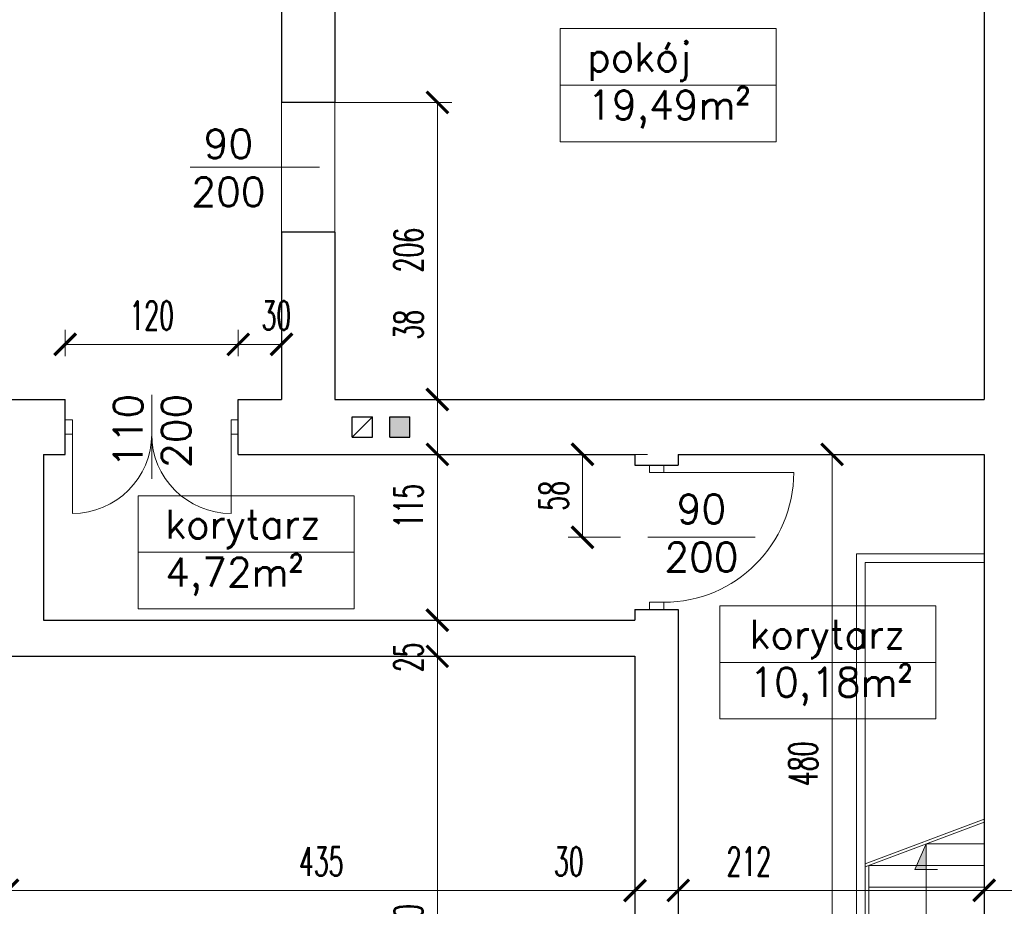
# Model space of a CAD drawing. Header units: millimetres. Extents: x 33311 to 435617, y -160714 to 185563.
# Tile 36 of 70: x 314430 to 321255, y -54089 to -47943. Entities that reach past the tile are written whole.
import ezdxf

# ---------------------------------------------------------------- set-up
doc = ezdxf.new("R2010")
doc.units = ezdxf.units.MM
doc.header["$MEASUREMENT"] = 0
doc.linetypes.add('ACAD_ISO02W100', pattern=[381, 304.8, -76.2])
doc.layers.get('Defpoints').update_dxf_attribs({"lineweight": 0})
for name, color, linetype, lineweight in [('[ 02przekrój istn', 42, 'Continuous', 30), ('[ 12stolarka istn', 211, 'Continuous', 13), ('[ 21kreskowanie', 9, 'Continuous', 13), ('[ 22wymiarowanie', 8, 'Continuous', 13), ('[ 23kota odnośnik', 1, 'Continuous', 13), ('[ 24ramka cienka', 1, 'Continuous', 13), ('[ 25ramka gruba', 4, 'Continuous', 30), ('[opisy2', 4, 'Continuous', 13), ('przerywana', 4, 'ACAD_ISO02W100', 13)]:
    doc.layers.add(name, color=color, linetype=linetype, lineweight=lineweight)
doc.styles.add('1.100', font='simplex.shx', dxfattribs={"height": 200})
doc.styles.add('99.2', font='simplex.shx', dxfattribs={"width": 0.6, "height": 200})
doc.dimstyles.new('100cm', dxfattribs={"dimtxt": 200, "dimasz": 150, "dimexe": 100, "dimexo": 300, "dimgap": 100, "dimtad": 1, "dimdec": 0, "dimlfac": 0.1, "dimzin": 11, "dimtxsty": '99.2', "dimblk": 'ARCHTICK', "dimcen": 1.5, "dimclrd": 256, "dimclre": 256, "dimclrt": 4, "dimadec": 0, "dimazin": 0, "dimtfac": 0.75, "dimtdec": 0, "dimtix": 1, "dimtmove": 2, "dimatfit": 3, "dimfxl": 1, "dimtolj": 1, "dimtzin": 11, "dimlwd": -1, "dimlwe": -1, "dimarcsym": 0})

# ---------------------------------------------------------------- blocks, each defined once
blk = doc.blocks.new('_ArchTick')
at = {"color": 0, "linetype": 'ByBlock', "const_width": 0.15, "flags": 128}
blk.add_lwpolyline([(-0.5, -0.5), (0.5, 0.5)], dxfattribs=at)
blk = doc.blocks.new('*D277')
at = {"layer": '[ 22wymiarowanie', "transparency": 16777216}
for p, q in [((316244.5, -50013.4), (316244.5, -50093.8)), ((315944.5, -50275.9), (315944.5, -50093.8)), ((316244.5, -50193.8), (315944.5, -50193.8))]:
    blk.add_line(p, q, dxfattribs=at)
at = {"layer": 'Defpoints', "color": 0, "transparency": 16777216}
for p in [(315944.5, -50193.8), (316244.5, -50313.4), (315944.5, -50575.9)]:
    blk.add_point(p, dxfattribs=at)
at = {"layer": '[ 22wymiarowanie', "transparency": 16777216, "xscale": 150, "yscale": 150, "zscale": 150, "rotation": 180}
blk.add_blockref('_ArchTick', (315944.5, -50193.8), dxfattribs=at)
at = {"layer": '[ 22wymiarowanie', "transparency": 16777216, "xscale": 150, "yscale": 150, "zscale": 150}
blk.add_blockref('_ArchTick', (316244.5, -50193.8), dxfattribs=at)
at = {"layer": '[ 22wymiarowanie', "color": 4, "transparency": 16777216, "insert": (316208.7, -49993.8), "char_height": 200, "attachment_point": 5, "style": '99.2'}
blk.add_mtext('\\A1;\\H1x;\\W0.6;30', dxfattribs=at)
blk = doc.blocks.new('*D278')
at = {"layer": '[ 22wymiarowanie', "transparency": 16777216}
for p, q in [((314744.5, -50275.9), (314744.5, -50093.8)), ((315944.5, -50275.9), (315944.5, -50093.8)), ((315944.5, -50193.8), (314744.5, -50193.8))]:
    blk.add_line(p, q, dxfattribs=at)
at = {"layer": 'Defpoints', "color": 0, "transparency": 16777216}
for p in [(314744.5, -50193.8), (314744.5, -50575.9), (315944.5, -50575.9)]:
    blk.add_point(p, dxfattribs=at)
at = {"layer": '[ 22wymiarowanie', "transparency": 16777216, "xscale": 150, "yscale": 150, "zscale": 150, "rotation": 180}
blk.add_blockref('_ArchTick', (314744.5, -50193.8), dxfattribs=at)
at = {"layer": '[ 22wymiarowanie', "transparency": 16777216, "xscale": 150, "yscale": 150, "zscale": 150}
blk.add_blockref('_ArchTick', (315944.5, -50193.8), dxfattribs=at)
at = {"layer": '[ 22wymiarowanie', "color": 4, "transparency": 16777216, "insert": (315344.5, -49993.8), "char_height": 200, "attachment_point": 5, "style": '99.2'}
blk.add_mtext('\\A1;\\H1x;\\W0.6;120', dxfattribs=at)
blk = doc.blocks.new('*D279')
at = {"layer": '[ 22wymiarowanie', "transparency": 16777216}
for p, q in [((316555.1, -48515.9), (317424.6, -48515.9)), ((317324.6, -50575.9), (317324.6, -48515.9)), ((316825.1, -50575.9), (317424.6, -50575.9))]:
    blk.add_line(p, q, dxfattribs=at)
at = {"layer": 'Defpoints', "color": 0, "transparency": 16777216}
for p in [(316255.1, -48515.9), (317324.6, -48515.9), (316525.1, -50575.9)]:
    blk.add_point(p, dxfattribs=at)
at = {"layer": '[ 22wymiarowanie', "transparency": 16777216, "xscale": 150, "yscale": 150, "zscale": 150}
for p, rotation in [((317324.6, -48515.9), 90), ((317324.6, -50575.9), 270)]:
    blk.add_blockref('_ArchTick', p, dxfattribs=dict(at, rotation=rotation))
at = {"layer": '[ 22wymiarowanie', "color": 4, "transparency": 16777216, "insert": (317124.6, -49540.2), "char_height": 200, "attachment_point": 5, "rotation": 90, "style": '99.2'}
blk.add_mtext('\\A1;\\H1x;\\W0.6;206', dxfattribs=at)
blk = doc.blocks.new('*D285')
at = {"layer": '[ 22wymiarowanie', "transparency": 16777216}
for p, q in [((318780.8, -50955.9), (318231.4, -50955.9)), ((318331.4, -50955.9), (318331.4, -51530.9)), ((318594.6, -51530.9), (318231.4, -51530.9))]:
    blk.add_line(p, q, dxfattribs=at)
at = {"layer": 'Defpoints', "color": 0, "transparency": 16777216}
for p in [(319080.8, -50955.9), (318331.4, -51530.9), (318894.6, -51530.9)]:
    blk.add_point(p, dxfattribs=at)
at = {"layer": '[ 22wymiarowanie', "transparency": 16777216, "xscale": 150, "yscale": 150, "zscale": 150}
for p, rotation in [((318331.4, -50955.9), 90), ((318331.4, -51530.9), 270)]:
    blk.add_blockref('_ArchTick', p, dxfattribs=dict(at, rotation=rotation))
at = {"layer": '[ 22wymiarowanie', "color": 4, "transparency": 16777216, "insert": (318131.4, -51243.4), "char_height": 200, "attachment_point": 5, "rotation": 90, "style": '99.2'}
blk.add_mtext('\\A1;\\H1x;\\W0.6;58', dxfattribs=at)
blk = doc.blocks.new('*D286')
at = {"layer": '[ 22wymiarowanie', "transparency": 16777216}
for p, q in [((317324.6, -50955.9), (317324.6, -52105.9)), ((317445.1, -50955.9), (317424.6, -50955.9)), ((317445.1, -52105.9), (317424.6, -52105.9))]:
    blk.add_line(p, q, dxfattribs=at)
at = {"layer": 'Defpoints', "color": 0, "transparency": 16777216}
for p in [(317145.1, -50955.9), (317145.1, -52105.9), (317324.6, -52105.9)]:
    blk.add_point(p, dxfattribs=at)
at = {"layer": '[ 22wymiarowanie', "transparency": 16777216, "xscale": 150, "yscale": 150, "zscale": 150}
for p, rotation in [((317324.6, -50955.9), 90), ((317324.6, -52105.9), 270)]:
    blk.add_blockref('_ArchTick', p, dxfattribs=dict(at, rotation=rotation))
at = {"layer": '[ 22wymiarowanie', "color": 4, "transparency": 16777216, "insert": (317124.6, -51314.7), "char_height": 200, "attachment_point": 5, "rotation": 90, "style": '99.2'}
blk.add_mtext('\\A1;\\H1x;\\W0.6;115', dxfattribs=at)
blk = doc.blocks.new('*D287')
at = {"layer": '[ 22wymiarowanie', "transparency": 16777216}
for p, q in [((317324.6, -50575.9), (317324.6, -50425.9)), ((316926.4, -50575.9), (317424.6, -50575.9)), ((317324.6, -50575.9), (317324.6, -50955.9)), ((316472.2, -50955.9), (317424.6, -50955.9)), ((317324.6, -50955.9), (317324.6, -51105.9))]:
    blk.add_line(p, q, dxfattribs=at)
at = {"layer": 'Defpoints', "color": 0, "transparency": 16777216}
for p in [(316626.4, -50575.9), (316172.2, -50955.9), (317324.6, -50955.9)]:
    blk.add_point(p, dxfattribs=at)
at = {"layer": '[ 22wymiarowanie', "transparency": 16777216, "xscale": 150, "yscale": 150, "zscale": 150}
for p, rotation in [((317324.6, -50575.9), 270), ((317324.6, -50955.9), 90)]:
    blk.add_blockref('_ArchTick', p, dxfattribs=dict(at, rotation=rotation))
at = {"layer": '[ 22wymiarowanie', "color": 4, "transparency": 16777216, "insert": (317124.6, -50058.1), "char_height": 200, "attachment_point": 5, "rotation": 90, "style": '99.2'}
blk.add_mtext('\\A1;\\H1x;\\W0.6;38', dxfattribs=at)
blk = doc.blocks.new('*D288')
at = {"layer": '[ 22wymiarowanie', "transparency": 16777216}
for p, q in [((317324.6, -52105.9), (317324.6, -51955.9)), ((317324.6, -52105.9), (317324.6, -52355.9)), ((317445.1, -52105.9), (317424.6, -52105.9)), ((317948.1, -52355.9), (317224.6, -52355.9)), ((317324.6, -52355.9), (317324.6, -52505.9))]:
    blk.add_line(p, q, dxfattribs=at)
at = {"layer": 'Defpoints', "color": 0, "transparency": 16777216}
for p in [(317145.1, -52105.9), (317324.6, -52355.9), (318248.1, -52355.9)]:
    blk.add_point(p, dxfattribs=at)
at = {"layer": '[ 22wymiarowanie', "transparency": 16777216, "xscale": 150, "yscale": 150, "zscale": 150}
for p, rotation in [((317324.6, -52105.9), 270), ((317324.6, -52355.9), 90)]:
    blk.add_blockref('_ArchTick', p, dxfattribs=dict(at, rotation=rotation))
at = {"layer": '[ 22wymiarowanie', "color": 4, "transparency": 16777216, "insert": (317124.6, -52362.6), "char_height": 200, "attachment_point": 5, "rotation": 90, "style": '99.2'}
blk.add_mtext('\\A1;\\H1x;\\W0.6;25', dxfattribs=at)
blk = doc.blocks.new('*D289')
at = {"layer": '[ 22wymiarowanie', "transparency": 16777216}
for p, q in [((317948.1, -52355.9), (317224.6, -52355.9)), ((317324.6, -52355.9), (317324.6, -55755.9)), ((317620.1, -55755.9), (317224.6, -55755.9))]:
    blk.add_line(p, q, dxfattribs=at)
at = {"layer": 'Defpoints', "color": 0, "transparency": 16777216}
for p in [(318248.1, -52355.9), (317324.6, -55755.9), (317920.1, -55755.9)]:
    blk.add_point(p, dxfattribs=at)
at = {"layer": '[ 22wymiarowanie', "transparency": 16777216, "xscale": 150, "yscale": 150, "zscale": 150}
for p, rotation in [((317324.6, -52355.9), 90), ((317324.6, -55755.9), 270)]:
    blk.add_blockref('_ArchTick', p, dxfattribs=dict(at, rotation=rotation))
at = {"layer": '[ 22wymiarowanie', "color": 4, "transparency": 16777216, "insert": (317124.6, -54227.8), "char_height": 200, "attachment_point": 5, "rotation": 90, "style": '99.2'}
blk.add_mtext('\\A1;\\H1x;\\W0.6;340', dxfattribs=at)
blk = doc.blocks.new('*D291')
at = {"layer": '[ 22wymiarowanie', "transparency": 16777216}
for p, q in [((314344.5, -52067), (314344.5, -54078.4)), ((318694.5, -53451.4), (318694.5, -54078.4)), ((314344.5, -53978.4), (318694.5, -53978.4))]:
    blk.add_line(p, q, dxfattribs=at)
at = {"layer": 'Defpoints', "color": 0, "transparency": 16777216}
for p in [(314344.5, -51767), (318694.5, -53151.4), (318694.5, -53978.4)]:
    blk.add_point(p, dxfattribs=at)
at = {"layer": '[ 22wymiarowanie', "transparency": 16777216, "xscale": 150, "yscale": 150, "zscale": 150, "rotation": 180}
blk.add_blockref('_ArchTick', (314344.5, -53978.4), dxfattribs=at)
at = {"layer": '[ 22wymiarowanie', "transparency": 16777216, "xscale": 150, "yscale": 150, "zscale": 150}
blk.add_blockref('_ArchTick', (318694.5, -53978.4), dxfattribs=at)
at = {"layer": '[ 22wymiarowanie', "color": 4, "transparency": 16777216, "insert": (316519.5, -53778.4), "char_height": 200, "attachment_point": 5, "style": '99.2'}
blk.add_mtext('\\A1;\\H1x;\\W0.6;435', dxfattribs=at)
blk = doc.blocks.new('*D292')
at = {"layer": '[ 22wymiarowanie', "transparency": 16777216}
for p, q in [((318994.5, -53348), (318994.5, -54078.4)), ((318694.5, -53451.4), (318694.5, -54078.4)), ((318694.5, -53978.4), (318544.5, -53978.4)), ((318694.5, -53978.4), (318994.5, -53978.4)), ((318994.5, -53978.4), (319144.5, -53978.4))]:
    blk.add_line(p, q, dxfattribs=at)
at = {"layer": 'Defpoints', "color": 0, "transparency": 16777216}
for p in [(318994.5, -53048), (318694.5, -53151.4), (318994.5, -53978.4)]:
    blk.add_point(p, dxfattribs=at)
at = {"layer": '[ 22wymiarowanie', "transparency": 16777216, "xscale": 150, "yscale": 150, "zscale": 150}
blk.add_blockref('_ArchTick', (318694.5, -53978.4), dxfattribs=at)
at = {"layer": '[ 22wymiarowanie', "transparency": 16777216, "xscale": 150, "yscale": 150, "zscale": 150, "rotation": 180}
blk.add_blockref('_ArchTick', (318994.5, -53978.4), dxfattribs=at)
at = {"layer": '[ 22wymiarowanie', "color": 4, "transparency": 16777216, "insert": (318235.6, -53778.4), "char_height": 200, "attachment_point": 5, "style": '99.2'}
blk.add_mtext('\\A1;\\H1x;\\W0.6;30', dxfattribs=at)
blk = doc.blocks.new('*D293')
at = {"layer": '[ 22wymiarowanie', "transparency": 16777216}
for p, q in [((321114.5, -52645.1), (321114.5, -54078.4)), ((318994.5, -53348), (318994.5, -54078.4)), ((318994.5, -53978.4), (321114.5, -53978.4))]:
    blk.add_line(p, q, dxfattribs=at)
at = {"layer": 'Defpoints', "color": 0, "transparency": 16777216}
for p in [(321114.5, -52345.1), (318994.5, -53048), (321114.5, -53978.4)]:
    blk.add_point(p, dxfattribs=at)
at = {"layer": '[ 22wymiarowanie', "transparency": 16777216, "xscale": 150, "yscale": 150, "zscale": 150, "rotation": 180}
blk.add_blockref('_ArchTick', (318994.5, -53978.4), dxfattribs=at)
at = {"layer": '[ 22wymiarowanie', "transparency": 16777216, "xscale": 150, "yscale": 150, "zscale": 150}
blk.add_blockref('_ArchTick', (321114.5, -53978.4), dxfattribs=at)
at = {"layer": '[ 22wymiarowanie', "color": 4, "transparency": 16777216, "insert": (319484.1, -53778.4), "char_height": 200, "attachment_point": 5, "style": '99.2'}
blk.add_mtext('\\A1;\\H1x;\\W0.6;212', dxfattribs=at)
blk = doc.blocks.new('*D294')
at = {"layer": '[ 22wymiarowanie', "transparency": 16777216}
for p, q in [((321114.5, -52645.1), (321114.5, -54078.4)), ((321394.5, -53015.9), (321394.5, -54078.4)), ((321114.5, -53978.4), (320964.5, -53978.4)), ((321114.5, -53978.4), (321394.5, -53978.4)), ((321394.5, -53978.4), (321544.5, -53978.4))]:
    blk.add_line(p, q, dxfattribs=at)
at = {"layer": 'Defpoints', "color": 0, "transparency": 16777216}
for p in [(321114.5, -52345.1), (321394.5, -52715.9), (321394.5, -53978.4)]:
    blk.add_point(p, dxfattribs=at)
at = {"layer": '[ 22wymiarowanie', "transparency": 16777216, "xscale": 150, "yscale": 150, "zscale": 150}
blk.add_blockref('_ArchTick', (321114.5, -53978.4), dxfattribs=at)
at = {"layer": '[ 22wymiarowanie', "transparency": 16777216, "xscale": 150, "yscale": 150, "zscale": 150, "rotation": 180}
blk.add_blockref('_ArchTick', (321394.5, -53978.4), dxfattribs=at)
at = {"layer": '[ 22wymiarowanie', "color": 4, "transparency": 16777216, "insert": (321501.2, -53778.4), "char_height": 200, "attachment_point": 5, "style": '99.2'}
blk.add_mtext('\\A1;\\H1x;\\W0.6;28', dxfattribs=at)
blk = doc.blocks.new('*D300')
at = {"layer": '[ 22wymiarowanie', "transparency": 16777216}
for p, q in [((320185.7, -50955.9), (319960.2, -50955.9)), ((320060.2, -50955.9), (320060.2, -55755.9)), ((320185.7, -55755.9), (319960.2, -55755.9))]:
    blk.add_line(p, q, dxfattribs=at)
at = {"layer": 'Defpoints', "color": 0, "transparency": 16777216}
for p in [(320485.7, -50955.9), (320060.2, -55755.9), (320485.7, -55755.9)]:
    blk.add_point(p, dxfattribs=at)
at = {"layer": '[ 22wymiarowanie', "transparency": 16777216, "xscale": 150, "yscale": 150, "zscale": 150}
for p, rotation in [((320060.2, -50955.9), 90), ((320060.2, -55755.9), 270)]:
    blk.add_blockref('_ArchTick', p, dxfattribs=dict(at, rotation=rotation))
at = {"layer": '[ 22wymiarowanie', "color": 4, "transparency": 16777216, "insert": (319860.2, -53101.2), "char_height": 200, "attachment_point": 5, "rotation": 90, "style": '99.2'}
blk.add_mtext('\\A1;\\H1x;\\W0.6;480', dxfattribs=at)
blk = doc.blocks.new('*D831')
at = {"layer": '[ 22wymiarowanie', "transparency": 16777216}
for p, q in [((316244.5, -46803.8), (316244.5, -47881.7)), ((311214.5, -49503.3), (311214.5, -47681.7)), ((311214.5, -47781.7), (316244.5, -47781.7))]:
    blk.add_line(p, q, dxfattribs=at)
at = {"layer": 'Defpoints', "color": 0, "transparency": 16777216}
for p in [(316244.5, -46503.8), (316244.5, -47781.7), (311214.5, -49803.3)]:
    blk.add_point(p, dxfattribs=at)
at = {"layer": '[ 22wymiarowanie', "transparency": 16777216, "xscale": 150, "yscale": 150, "zscale": 150, "rotation": 180}
blk.add_blockref('_ArchTick', (311214.5, -47781.7), dxfattribs=at)
at = {"layer": '[ 22wymiarowanie', "transparency": 16777216, "xscale": 150, "yscale": 150, "zscale": 150}
blk.add_blockref('_ArchTick', (316244.5, -47781.7), dxfattribs=at)
at = {"layer": '[ 22wymiarowanie', "color": 4, "transparency": 16777216, "insert": (313729.5, -47581.7), "char_height": 200, "attachment_point": 5, "style": '99.2'}
blk.add_mtext('\\A1;\\H1x;\\W0.6;503', dxfattribs=at)

msp = doc.modelspace()

# ---------------------------------------------------------------- hatches: boundary and pattern name
at = {"layer": '[ 21kreskowanie'}
h = msp.add_hatch(dxfattribs=at)
h.set_pattern_fill('HATCH', color=256, style=0, pattern_type=2)
h.set_pattern_definition([])
h.paths.add_polyline_path([(315284.54, -46031.67), (316934.54, -46028.44), (316934.54, -46245.92), (316614.54, -46245.92), (316614.54, -48515.92), (316244.54, -48515.92), (316244.54, -46245.92), (315284.54, -46245.92)], flags=17)
h = msp.add_hatch(dxfattribs=at)
h.set_pattern_fill('HATCH', color=256, style=0, pattern_type=2)
h.set_pattern_definition([])
h.paths.add_polyline_path([(321384.06, -47701.7), (321394.54, -47701.7), (321394.54, -51605.92), (323364.54, -51605.92), (323364.54, -51855.92), (321394.54, -51855.92), (321394.54, -53658.37), (321384.06, -53658.37), (321384.06, -53898.37), (321394.54, -53898.37), (321394.54, -56225.92), (320294.54, -56225.92), (320294.54, -55755.92), (321114.54, -55755.92), (321114.54, -50955.92), (318994.54, -50955.92), (318994.54, -51030.92), (318694.54, -51030.92), (318694.54, -50955.92), (315944.54, -50955.92), (315944.54, -50575.92), (316244.54, -50575.92), (316244.54, -50113.85), (316325.8, -50113.85), (316325.8, -49873.85), (316244.54, -49873.85), (316244.54, -49415.92), (316614.54, -49415.92), (316614.54, -50575.92), (321114.54, -50575.92), (321114.54, -46245.92), (320414.54, -46245.92), (320414.54, -46021.62), (321584.54, -46019.32), (321584.54, -46245.92), (321394.54, -46245.92), (321394.54, -47461.7), (321384.06, -47461.7)], flags=9)
h.paths.add_polyline_path([(316734.54, -50695.92), (316734.54, -50835.92), (316874.54, -50835.92), (316874.54, -50695.92)])
h.paths.add_polyline_path([(317134.54, -50835.92), (317134.54, -50695.92), (316994.54, -50695.92), (316994.54, -50835.92)])
h = msp.add_hatch(dxfattribs=at)
h.set_pattern_fill('HATCH', color=256, style=0, pattern_type=2)
h.set_pattern_definition([])
h.paths.add_polyline_path([(317004.58, -52245.45), (317004.58, -52355.92), (314344.54, -52355.92), (314344.54, -50955.92), (311214.54, -50955.92), (311214.54, -51405.92), (310976.77, -51405.92), (310984.03, -49705.92), (311214.54, -49705.92), (311214.54, -50575.92), (314744.54, -50575.92), (314744.54, -50955.92), (314594.54, -50955.92), (314594.54, -52105.92), (318694.54, -52105.92), (318694.54, -52030.92), (318994.54, -52030.92), (318994.54, -56455.92), (318494.54, -56455.92), (318494.54, -56225.92), (317494.54, -56225.92), (317494.54, -55755.92), (318694.54, -55755.92), (318694.54, -52355.92), (317244.58, -52355.92), (317244.58, -52245.45)], flags=9)
at = {"layer": '[ 21kreskowanie', "linetype": 'Continuous'}
msp.add_hatch(color=256, dxfattribs=at).paths.add_polyline_path([(317134.54, -50695.92), (316994.54, -50695.92), (316994.54, -50835.92), (317134.54, -50835.92)], flags=17)
msp.add_hatch(color=256, dxfattribs=at).paths.add_polyline_path([(320713.88, -53832.67), (320713.88, -53655.92), (320635.32, -53832.67)])

# ---------------------------------------------------------------- linework, layer by layer
at = {"layer": '[ 02przekrój istn'}
for p, q in [((316244.54, -46245.92), (316244.54, -48515.92)), ((316614.54, -46245.92), (316614.54, -48515.92)), ((321114.54, -46245.92), (321114.54, -50575.92)), ((316614.54, -48515.92), (316244.54, -48515.92)), ((316244.54, -49415.92), (316244.54, -50575.92)), ((316614.54, -49415.92), (316244.54, -49415.92)), ((316614.54, -49415.92), (316614.54, -50575.92)), ((311214.54, -50575.92), (314744.54, -50575.92)), ((314744.54, -50955.92), (314744.54, -50575.92)), ((315944.54, -50575.92), (316244.54, -50575.92)), ((315944.54, -50955.92), (315944.54, -50575.92)), ((316614.54, -50575.92), (321114.54, -50575.92)), ((316734.54, -50695.92), (316874.54, -50695.92)), ((316734.54, -50835.92), (316734.54, -50695.92)), ((316734.54, -50835.92), (316874.54, -50695.92)), ((316874.54, -50835.92), (316874.54, -50695.92)), ((316994.54, -50835.92), (316994.54, -50695.92)), ((316994.54, -50695.92), (317134.54, -50695.92)), ((317134.54, -50835.92), (317134.54, -50695.92)), ((316734.54, -50835.92), (316874.54, -50835.92)), ((316994.54, -50835.92), (317134.54, -50835.92)), ((314594.54, -50955.92), (314594.54, -52105.92)), ((314594.54, -50955.92), (314744.54, -50955.92)), ((315944.54, -50955.92), (318694.54, -50955.92)), ((318694.54, -50955.92), (318694.54, -51030.92)), ((318994.54, -50955.92), (318994.54, -51030.92)), ((318994.54, -50955.92), (321114.54, -50955.92)), ((321114.54, -50955.92), (321114.54, -55755.92)), ((318694.54, -51030.92), (318994.54, -51030.92)), ((318694.54, -52030.92), (318694.54, -52105.92)), ((318694.54, -52030.92), (318994.54, -52030.92)), ((318994.54, -52030.92), (318994.54, -56455.92)), ((314594.54, -52105.92), (318694.54, -52105.92)), ((314344.54, -52355.92), (318694.54, -52355.92)), ((318694.54, -52355.92), (318694.54, -55755.92))]:
    msp.add_line(p, q, dxfattribs=at)
at = {"layer": '[ 12stolarka istn'}
for p, q in [((314744.54, -50715.92), (314794.54, -50715.92)), ((314794.54, -50715.92), (314794.54, -50815.92)), ((315894.54, -50715.92), (315894.54, -50815.92)), ((315894.54, -50715.92), (315944.54, -50715.92)), ((314744.54, -50815.92), (314794.54, -50815.92)), ((314794.54, -50815.92), (314794.54, -51365.92)), ((315894.54, -50815.92), (315944.54, -50815.92)), ((315894.54, -50815.92), (315894.54, -51365.92)), ((318794.54, -51080.92), (318794.54, -51030.92)), ((318894.54, -51080.92), (318894.54, -51030.92)), ((318794.54, -51080.92), (318894.54, -51080.92)), ((318894.54, -51080.92), (319794.54, -51080.92)), ((320229.54, -51645.92), (320229.54, -54615.92)), ((320229.54, -51645.92), (321114.54, -51645.92)), ((320289.54, -51705.92), (321114.54, -51705.92)), ((320289.54, -53793.94), (320289.54, -51705.92)), ((318794.54, -51980.92), (318894.54, -51980.92)), ((318794.54, -52030.92), (318794.54, -51980.92)), ((318894.54, -52030.92), (318894.54, -51980.92)), ((320714.54, -53655.92), (321114.54, -53655.92)), ((320289.54, -53793.94), (320289.54, -54555.92)), ((320314.54, -53805.92), (320314.54, -54555.92)), ((320314.54, -53805.92), (321114.54, -53805.92)), ((320314.54, -53955.92), (321114.54, -53955.92))]:
    msp.add_line(p, q, dxfattribs=at)
for centre, radius, start, end in [((314794.54, -50815.92), 550, 270, 0), ((315894.54, -50815.92), 550, 180, 270), ((318894.54, -51080.92), 900, 270, 0)]:
    msp.add_arc(centre, radius, start, end, dxfattribs=at)
at = {"layer": '[ 23kota odnośnik'}
for p, q in [((318177.02, -48396.31), (319673.82, -48396.31)), ((315611.82, -48965.92), (316508.11, -48965.92)), ((315344.54, -50543.8), (315344.54, -51124.76)), ((318784.68, -51530.92), (319528.15, -51530.92)), ((315251, -51634.99), (316747.79, -51634.99)), ((319283.43, -52397.53), (320780.23, -52397.53)), ((320289.54, -53793.94), (321114.54, -53484.56)), ((320289.54, -53815.3), (321114.54, -53505.92)), ((320713.88, -53655.92), (320635.32, -53832.67)), ((320713.75, -53656.22), (320713.75, -54555.92)), ((320635.32, -53832.67), (320792.44, -53832.67))]:
    msp.add_line(p, q, dxfattribs=at)
for points in [[(318177.02, -48004.1), (319673.82, -48004.1), (319673.82, -48788.53), (318177.02, -48788.53)], [(315251, -51242.77), (316747.79, -51242.77), (316747.79, -52027.2), (315251, -52027.2)], [(319283.43, -52005.32), (320780.23, -52005.32), (320780.23, -52789.75), (319283.43, -52789.75)]]:
    msp.add_3dface(points, dxfattribs=at)
at = {"layer": '[ 24ramka cienka', "ltscale": 2}
msp.add_3dface([(342644.54, -71613.79), (300644.54, -71613.79), (300644.54, -41913.79), (342644.54, -41913.79)], dxfattribs=at)
at = {"layer": '[ 25ramka gruba', "ltscale": 2}
for points in [[(303144.54, -42413.79), (342144.54, -42413.79), (342144.54, -71113.79), (303144.54, -71113.79)], [(342144.54, -71113.79), (303144.54, -71113.79), (303144.54, -42413.79), (342144.54, -42413.79)]]:
    msp.add_3dface(points, dxfattribs=at)
at = {"layer": 'przerywana', "ltscale": 30}
for p, q in [((316244.54, -48515.92), (316244.54, -49415.92)), ((316614.54, -48515.92), (316614.54, -49415.92))]:
    msp.add_line(p, q, dxfattribs=at)

# ---------------------------------------------------------------- texts
at = {"layer": '[opisy2', "linetype": 'Continuous', "char_height": 200, "style": '1.100'}
for s, insert, width, attachment_point in [('pokój\\P19,49m²', (318363.69, -48100.93), 2039.1681, 1), ('90\\P200', (315876.43, -48702.97), 782.2574, 2), ('90\\P200', (319155.54, -51234.12), 782.2574, 2), ('korytarz\\P4,72m²', (315437.67, -51339.6), 2039.1681, 1), ('korytarz\\P10,18m²', (319487.61, -52102.15), 2039.1681, 1)]:
    msp.add_mtext(s, dxfattribs=dict(at, insert=insert, width=width, attachment_point=attachment_point))
at = {"layer": '[opisy2', "linetype": 'Continuous', "insert": (315080.92, -50793.38), "char_height": 200, "width": 314.8712, "attachment_point": 2, "rotation": 90, "style": '1.100'}
msp.add_mtext('110\\P200', dxfattribs=at)

# ---------------------------------------------------------------- dimensions: what is measured, and where the dimension line sits
at = {"layer": '[ 22wymiarowanie'}
for base, p1, p2, picture, middle in [((316244.54, -47781.7), (311214.54, -49803.31), (316244.54, -46503.75), '*D831', (313729.54, -47581.7)), ((318694.54, -53978.37), (314344.54, -51766.96), (318694.54, -53151.39), '*D291', (316519.54, -53778.37))]:
    dim = msp.add_linear_dim(base=base, p1=p1, p2=p2, text='\\H1x;\\W0.6;<>', dimstyle='100cm', override={"dimatfit": 1}, dxfattribs=at)
    dim.commit()
    dim.dimension.update_dxf_attribs({"geometry": picture, "text_midpoint": middle})
for base, p1, p2, angle, picture, middle in [((317324.58, -48515.92), (316525.08, -50575.92), (316255.05, -48515.92), 90, '*D279', (317124.58, -49540.22)), ((315944.54, -50193.85), (316244.54, -50313.42), (315944.54, -50575.92), 180, '*D277', (316208.66, -49993.85)), ((317324.58, -50955.92), (316626.36, -50575.92), (316172.23, -50955.92), 270, '*D287', (317124.58, -50058.1)), ((317324.58, -52105.92), (317145.05, -50955.92), (317145.05, -52105.92), 270, '*D286', (317124.58, -51314.73)), ((318331.3591829, -51530.92136159), (319080.81137401, -50955.92136159), (318894.61038184, -51530.92136159), 270, '*D285', (318131.3591829, -51243.42136159)), ((320060.15, -55755.92), (320485.72, -50955.92), (320485.72, -55755.92), 270, '*D300', (319860.15, -53101.16)), ((317324.58, -52355.92), (317145.05, -52105.92), (318248.12, -52355.92), 270, '*D288', (317124.58, -52362.59)), ((317324.58, -55755.92), (318248.12, -52355.92), (317920.05, -55755.92), 270, '*D289', (317124.58, -54227.85))]:
    dim = msp.add_linear_dim(base=base, p1=p1, p2=p2, angle=angle, text='\\H1x;\\W0.6;<>', dimstyle='100cm', override={"dimatfit": 1}, dxfattribs=at)
    dim.commit()
    dim.dimension.update_dxf_attribs({"geometry": picture, "text_midpoint": middle, "dimtype": 160})
dim = msp.add_linear_dim(base=(314744.54, -50193.85), p1=(315944.54, -50575.92), p2=(314744.54, -50575.92), angle=180, text='\\H1x;\\W0.6;<>', dimstyle='100cm', override={"dimatfit": 1}, dxfattribs=at)
dim.commit()
dim.dimension.update_dxf_attribs({"geometry": '*D278', "text_midpoint": (315344.54, -49993.85)})
for base, p1, p2, picture, middle in [((321114.54, -53978.37), (318994.54, -53048.01), (321114.54, -52345.08), '*D293', (319484.14, -53778.37)), ((321394.54, -53978.37), (321114.54, -52345.08), (321394.54, -52715.9), '*D294', (321501.2, -53778.37)), ((318994.54, -53978.37), (318694.54, -53151.39), (318994.54, -53048.01), '*D292', (318235.56, -53778.37))]:
    dim = msp.add_linear_dim(base=base, p1=p1, p2=p2, text='\\H1x;\\W0.6;<>', dimstyle='100cm', override={"dimatfit": 1}, dxfattribs=at)
    dim.commit()
    dim.dimension.update_dxf_attribs({"geometry": picture, "text_midpoint": middle, "dimtype": 160})

doc.saveas('drawing.dxf')
